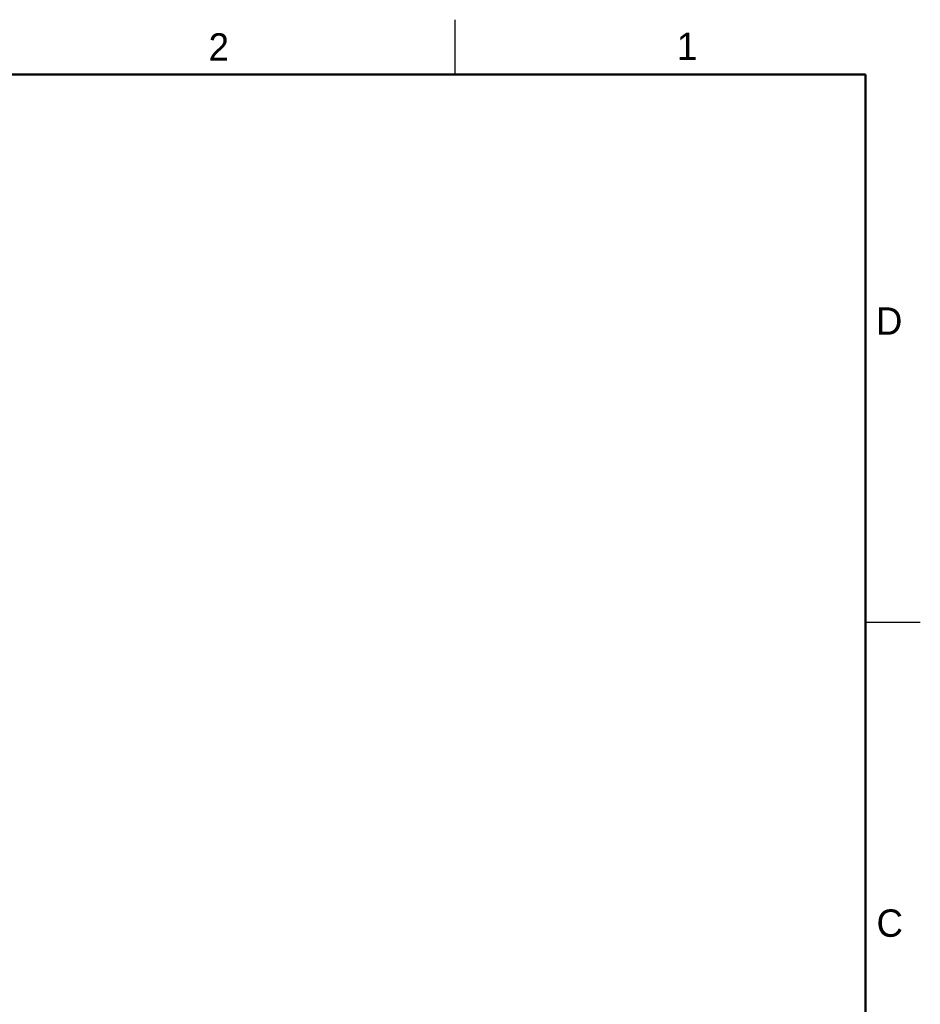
# Model space of a CAD drawing. Header units: inches. Extents: x 0 to 34, y 0 to 22.
# Tile 168 of 168: x 25.8 to 34, y 13 to 22. Entities that reach past the tile are written whole.
import ezdxf

# ---------------------------------------------------------------- set-up
doc = ezdxf.new("R2010")
doc.units = ezdxf.units.IN
doc.header["$LTSCALE"] = 1.87
doc.header["$MEASUREMENT"] = 0
doc.layers.get('0').update_dxf_attribs({"linetype": 'CONTINUOUS'})
doc.styles.add('TEXTSTYLE_2', font='txt')

msp = doc.modelspace()

# ---------------------------------------------------------------- linework, layer by layer
at = {"color": 2, "linetype": 'CONTINUOUS'}
for p, q in [((29.75, 22), (29.75, 21.5)), ((33.5, 16.5), (34, 16.5))]:
    msp.add_line(p, q, dxfattribs=at)
at = {"color": 7, "linetype": 'CONTINUOUS', "const_width": 0.02}
for points in [[(33.5, 21.5), (0.5, 21.5)], [(33.5, 0.5), (33.5, 21.5)]]:
    msp.add_lwpolyline(points, dxfattribs=at)

# ---------------------------------------------------------------- texts
at = {"color": 2, "linetype": 'CONTINUOUS', "char_height": 0.25, "width": 0.25, "attachment_point": 1, "line_spacing_factor": 0.9, "style": 'TEXTSTYLE_2'}
for s, insert in [('2', (27.5025, 21.8762)), ('1', (31.7781, 21.8826)), ('D', (33.5947, 19.3736)), ('C', (33.6004, 13.8767))]:
    msp.add_mtext(s, dxfattribs=dict(at, insert=insert))

doc.saveas('drawing.dxf')
